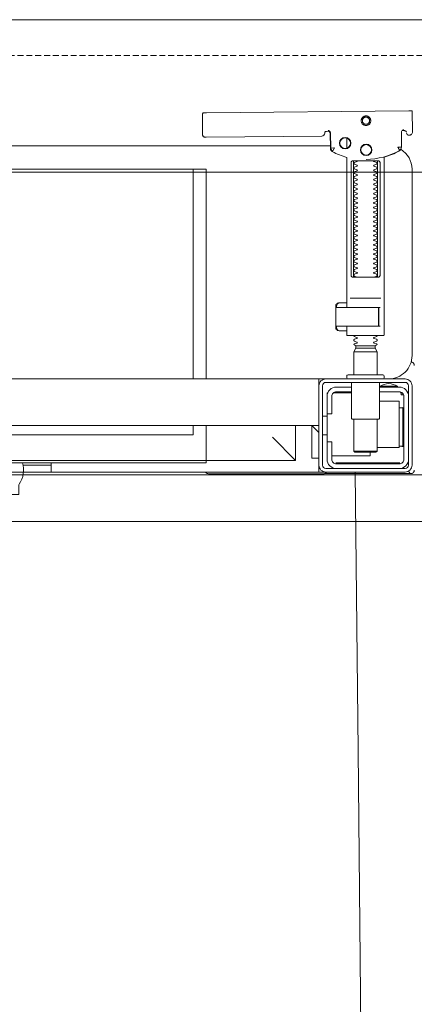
# Model space of a CAD drawing. Header units: millimetres. Extents: x -1893473 to 942156, y -568027 to 942944.
# Tile 247 of 256: x 158816 to 158986, y -462271 to -461849. Entities that reach past the tile are written whole.
import ezdxf
from ezdxf.enums import TextEntityAlignment as Align

# ---------------------------------------------------------------- set-up
doc = ezdxf.new("R2010")
doc.units = ezdxf.units.MM
doc.header["$LTSCALE"] = 0.2
doc.linetypes.add('HIDDEN', pattern=[9.525, 6.35, -3.175])
doc.layers.get('0').update_dxf_attribs({"lineweight": 0})
for name, color, linetype, lineweight in [('!! 0_ Istn-widok', 1, 'Continuous', 15), ('!! 0_Istn-cienka', 4, 'Continuous', 9), ('!! 0_Opis_pom', 9, 'Continuous', 13), ('!! 1_OPIS POM NOWE', 140, 'Continuous', 5), ('!! 2 ZABUDOWA GK-MDF', 54, 'Continuous', 13), ('!! 2_wypos-sanitarne', 240, 'Continuous', 9), ('P-Opis nadproża', 150, 'Continuous', 9)]:
    doc.layers.add(name, color=color, linetype=linetype, lineweight=lineweight)
doc.layers.add('!!_@ wypos sanit nd', color=7, linetype='Continuous', lineweight=0, plot=False)
doc.layers.add('Powierzchnia', color=140, linetype='Continuous', lineweight=5, plot=False)
doc.styles.add('ARIAL', font='tahoma.ttf')

# ---------------------------------------------------------------- blocks, each defined once
blk = doc.blocks.new('A$C324a30b8')
for points in [[(0.17552, 0), (0.17692, -0.11958), (0.17797, -0.23916)], [(-0.17552, 0), (0.17552, 0)]]:
    blk.add_lwpolyline(points)
blk = doc.blocks.new('A$C4ebe9e89')
for points in [[(0.16424, 0.15596), (0.16327, 0.15595), (0.16304, 0.15592), (0.16283, 0.15584), (0.16262, 0.15571), (0.16265, 0.15575), (0.16259, 0.15555), (0.16257, 0.15535, -0.157432), (0.16238, 0.15476), (0.1621, 0.15436, -0.241147), (0.16129, 0.15393), (0.1115, 0.15346), (0.11134, 0.15345), (0.11119, 0.15345), (0.11107, 0.15345), (0.11094, 0.15346), (0.11078, 0.15348), (0.11062, 0.15353), (0.11047, 0.15361), (0.11033, 0.15371), (0.11022, 0.15383), (0.11012, 0.15397), (0.11005, 0.15412), (0.11001, 0.15428), (0.11, 0.15445), (0.10995, 0.16345), (0.11023, 0.16384)], [(0.19647, 0.15658), (0.19626, 0.15656), (0.19605, 0.15648), (0.19585, 0.15635), (0.19566, 0.15614, 0.132231), (0.19551, 0.15564), (0.19546, 0.14909)], [(0.19768, 0.15528, 0.415336), (0.19869, 0.15429)], [(0.19885, 0.1543), (0.19898, 0.1543), (0.19913, 0.15431), (0.19927, 0.15434), (0.19941, 0.1544), (0.19953, 0.15447), (0.19965, 0.15456), (0.19975, 0.15466), (0.20007, 0.15512, 0.158481), (0.20026, 0.15571)], [(0.18031, 0.14393, 0.125713), (0.19466, 0.14774, 0.121439), (0.19519, 0.14823, -0.262119), (0.2, 0.13968), (0.2, 0.05968, -0.414214), (0.19, 0.04968), (0.18752, 0.04968, 0.405519), (0.188, 0.05018), (0.188, 0.05088, 0.414214), (0.1875, 0.05138), (0.1725, 0.05138, 0.414214), (0.172, 0.05088), (0.172, 0.05018, 0.405519), (0.17249, 0.04968, 0.001664), (0.15993, 0.04968)], [(0.172, 0.07232), (0.172, 0.06852, 0.414214), (0.1722, 0.06832), (0.18462, 0.06832), (0.1878, 0.06832, 0.414214), (0.188, 0.06852), (0.188, 0.14485), (0.18885, 0.1451), (0.18969, 0.14537), (0.19052, 0.14568), (0.19134, 0.146), (0.19215, 0.14635), (0.19295, 0.14672), (0.19374, 0.14712), (0.19456, 0.14756), (0.19465, 0.14762), (0.19473, 0.14768), (0.19481, 0.14775), (0.19488, 0.14782), (0.19495, 0.1479), (0.19502, 0.14799)], [(0.17647, 0.09332, 0.182836), (0.17637, 0.09341), (0.17515, 0.09381, 0.050055), (0.175, 0.09408), (0.175, 0.09436, 0.050055), (0.17515, 0.09462), (0.17637, 0.09503, 0.719897), (0.17637, 0.09541), (0.17515, 0.09581, 0.050055), (0.175, 0.09608), (0.175, 0.09636, 0.050055), (0.17515, 0.09662), (0.17637, 0.09703, 0.719897), (0.17637, 0.09741), (0.17515, 0.09781, 0.050055), (0.175, 0.09808), (0.175, 0.09836, 0.050055), (0.17515, 0.09862), (0.17637, 0.09903, 0.719897), (0.17637, 0.09941), (0.17515, 0.09981, 0.050055), (0.175, 0.10008), (0.175, 0.10036, 0.050055), (0.17515, 0.10062), (0.17637, 0.10103, 0.719897), (0.17637, 0.10141), (0.17515, 0.10181, 0.050055), (0.175, 0.10208), (0.175, 0.10236, 0.050055), (0.17515, 0.10262), (0.17637, 0.10303, 0.719897), (0.17637, 0.10341), (0.17515, 0.10381, 0.050055), (0.175, 0.10408), (0.175, 0.10436, 0.050055), (0.17515, 0.10462), (0.17637, 0.10503, 0.719897), (0.17637, 0.10541), (0.17515, 0.10581, 0.050055), (0.175, 0.10608), (0.175, 0.10636, 0.050055), (0.17515, 0.10662), (0.17637, 0.10703, 0.719897), (0.17637, 0.10741), (0.17515, 0.10781, 0.050055), (0.175, 0.10808), (0.175, 0.10836, 0.050055), (0.17515, 0.10862), (0.17637, 0.10903, 0.719897), (0.17637, 0.10941), (0.17515, 0.10981, 0.050055), (0.175, 0.11008), (0.175, 0.11036, 0.050055), (0.17515, 0.11062), (0.17637, 0.11103, 0.719897), (0.17637, 0.11141), (0.17515, 0.11181, 0.050055), (0.175, 0.11208), (0.175, 0.11236, 0.050055), (0.17515, 0.11262), (0.17637, 0.11303, 0.719897), (0.17637, 0.11341), (0.17515, 0.11381, 0.050055), (0.175, 0.11408), (0.175, 0.11436, 0.050055), (0.17515, 0.11462), (0.17637, 0.11503, 0.719897), (0.17637, 0.11541), (0.17515, 0.11581, 0.050055), (0.175, 0.11608), (0.175, 0.11636, 0.050055), (0.17515, 0.11662), (0.17637, 0.11703, 0.719897), (0.17637, 0.11741), (0.17515, 0.11781, 0.050055), (0.175, 0.11808), (0.175, 0.11836, 0.050055), (0.17515, 0.11862), (0.17637, 0.11903, 0.719897), (0.17637, 0.11941), (0.17515, 0.11981, 0.050055), (0.175, 0.12008), (0.175, 0.12036, 0.050055), (0.17515, 0.12062), (0.17637, 0.12103, 0.719897), (0.17637, 0.12141), (0.17515, 0.12181, 0.050055), (0.175, 0.12208), (0.175, 0.12236, 0.050055), (0.17515, 0.12262), (0.17637, 0.12303, 0.719897), (0.17637, 0.12341), (0.17515, 0.12381, 0.050055), (0.175, 0.12408), (0.175, 0.12436, 0.050055), (0.17515, 0.12462), (0.17637, 0.12503, 0.719897), (0.17637, 0.12541), (0.17515, 0.12581, 0.050055), (0.175, 0.12608), (0.175, 0.12636, 0.050055), (0.17515, 0.12662), (0.17637, 0.12703, 0.719897), (0.17637, 0.12741), (0.17515, 0.12781, 0.050055), (0.175, 0.12808), (0.175, 0.12836, 0.050055), (0.17515, 0.12862), (0.17637, 0.12903, 0.719897), (0.17637, 0.12941), (0.17515, 0.12981, 0.050055), (0.175, 0.13008), (0.175, 0.13036, 0.050055), (0.17515, 0.13062), (0.17637, 0.13103, 0.719897), (0.17637, 0.13141), (0.17515, 0.13181, 0.050055), (0.175, 0.13208), (0.175, 0.13236, 0.050055), (0.17515, 0.13262), (0.17637, 0.13303, 0.719897), (0.17637, 0.13341), (0.17515, 0.13381, 0.050055), (0.175, 0.13408), (0.175, 0.13436, 0.050055), (0.17515, 0.13462), (0.17637, 0.13503, 0.719897), (0.17637, 0.13541), (0.17515, 0.13581, 0.050055), (0.175, 0.13608), (0.175, 0.13636, 0.050055), (0.17515, 0.13662), (0.17637, 0.13703, 0.719897), (0.17637, 0.13741), (0.17515, 0.13781, 0.050055), (0.175, 0.13808), (0.175, 0.13836, 0.050055), (0.17515, 0.13862), (0.17637, 0.13903, 0.719897), (0.17637, 0.13941), (0.17515, 0.13981, 0.050055), (0.175, 0.14008), (0.175, 0.14036, 0.050055), (0.17515, 0.14062), (0.17637, 0.14103, 0.719897), (0.17637, 0.14141), (0.17515, 0.14181, 0.050055), (0.175, 0.14208), (0.175, 0.14236, 0.050055), (0.17515, 0.14262), (0.17637, 0.14303, 0.474594), (0.17647, 0.14332)], [(0.18353, 0.14332, 0.474594), (0.18364, 0.14303), (0.18486, 0.14262, 0.050055), (0.185, 0.14236), (0.185, 0.14208, 0.050055), (0.18486, 0.14181), (0.18364, 0.14141, 0.719897), (0.18364, 0.14103), (0.18486, 0.14062, 0.050055), (0.185, 0.14036), (0.185, 0.14008, 0.050055), (0.18486, 0.13981), (0.18364, 0.13941, 0.719897), (0.18364, 0.13903), (0.18486, 0.13862, 0.050055), (0.185, 0.13836), (0.185, 0.13808, 0.050055), (0.18486, 0.13781), (0.18364, 0.13741, 0.719897), (0.18364, 0.13703), (0.18486, 0.13662, 0.050055), (0.185, 0.13636), (0.185, 0.13608, 0.050055), (0.18486, 0.13581), (0.18364, 0.13541, 0.719897), (0.18364, 0.13503), (0.18486, 0.13462, 0.050055), (0.185, 0.13436), (0.185, 0.13408, 0.050055), (0.18486, 0.13381), (0.18364, 0.13341, 0.719897), (0.18364, 0.13303), (0.18486, 0.13262, 0.050055), (0.185, 0.13236), (0.185, 0.13208, 0.050055), (0.18486, 0.13181), (0.18364, 0.13141, 0.719897), (0.18364, 0.13103), (0.18486, 0.13062, 0.050055), (0.185, 0.13036), (0.185, 0.13008, 0.050055), (0.18486, 0.12981), (0.18364, 0.12941, 0.719897), (0.18364, 0.12903), (0.18486, 0.12862, 0.050055), (0.185, 0.12836), (0.185, 0.12808, 0.050055), (0.18486, 0.12781), (0.18364, 0.12741, 0.719897), (0.18364, 0.12703), (0.18486, 0.12662, 0.050055), (0.185, 0.12636), (0.185, 0.12608, 0.050055), (0.18486, 0.12581), (0.18364, 0.12541, 0.719897), (0.18364, 0.12503), (0.18486, 0.12462, 0.050055), (0.185, 0.12436), (0.185, 0.12408, 0.050055), (0.18486, 0.12381), (0.18364, 0.12341, 0.719897), (0.18364, 0.12303), (0.18486, 0.12262, 0.050055), (0.185, 0.12236), (0.185, 0.12208, 0.050055), (0.18486, 0.12181), (0.18364, 0.12141, 0.719897), (0.18364, 0.12103), (0.18486, 0.12062, 0.050055), (0.185, 0.12036), (0.185, 0.12008, 0.050055), (0.18486, 0.11981), (0.18364, 0.11941, 0.719897), (0.18364, 0.11903), (0.18486, 0.11862, 0.050055), (0.185, 0.11836), (0.185, 0.11808, 0.050055), (0.18486, 0.11781), (0.18364, 0.11741, 0.719897), (0.18364, 0.11703), (0.18486, 0.11662, 0.050055), (0.185, 0.11636), (0.185, 0.11608, 0.050055), (0.18486, 0.11581), (0.18364, 0.11541, 0.719897), (0.18364, 0.11503), (0.18486, 0.11462, 0.050055), (0.185, 0.11436), (0.185, 0.11408, 0.050055), (0.18486, 0.11381), (0.18364, 0.11341, 0.719897), (0.18364, 0.11303), (0.18486, 0.11262, 0.050055), (0.185, 0.11236), (0.185, 0.11208, 0.050055), (0.18486, 0.11181), (0.18364, 0.11141, 0.719897), (0.18364, 0.11103), (0.18486, 0.11062, 0.050055), (0.185, 0.11036), (0.185, 0.11008, 0.050055), (0.18486, 0.10981), (0.18364, 0.10941, 0.719897), (0.18364, 0.10903), (0.18486, 0.10862, 0.050055), (0.185, 0.10836), (0.185, 0.10808, 0.050055), (0.18486, 0.10781), (0.18364, 0.10741, 0.719897), (0.18364, 0.10703), (0.18486, 0.10662, 0.050055), (0.185, 0.10636), (0.185, 0.10608, 0.050055), (0.18486, 0.10581), (0.18364, 0.10541, 0.719897), (0.18364, 0.10503), (0.18486, 0.10462, 0.050055), (0.185, 0.10436), (0.185, 0.10408, 0.050055), (0.18486, 0.10381), (0.18364, 0.10341, 0.719897), (0.18364, 0.10303), (0.18486, 0.10262, 0.050055), (0.185, 0.10236), (0.185, 0.10208, 0.050055), (0.18486, 0.10181), (0.18364, 0.10141, 0.719897), (0.18364, 0.10103), (0.18486, 0.10062, 0.050055), (0.185, 0.10036), (0.185, 0.10008, 0.050055), (0.18486, 0.09981), (0.18364, 0.09941, 0.719897), (0.18364, 0.09903), (0.18486, 0.09862, 0.050055), (0.185, 0.09836), (0.185, 0.09808, 0.050055), (0.18486, 0.09781), (0.18364, 0.09741, 0.719897), (0.18364, 0.09703), (0.18486, 0.09662, 0.050055), (0.185, 0.09636), (0.185, 0.09608, 0.050055), (0.18486, 0.09581), (0.18364, 0.09541, 0.719897), (0.18364, 0.09503), (0.18486, 0.09462, 0.050055), (0.185, 0.09436), (0.185, 0.09408, 0.050055), (0.18486, 0.09381), (0.18364, 0.09341, 0.182836), (0.18353, 0.09332)], [(0.18575, 0.07252), (0.18575, 0.08011), (0.18572, 0.08022), (0.18564, 0.08029), (0.18555, 0.08032), (0.18565, 0.0803), (0.18573, 0.08024), (0.18577, 0.08014), (0.18577, 0.07252), (0.18574, 0.07241), (0.18567, 0.07234), (0.18547, 0.07232), (0.18558, 0.07237), (0.18564, 0.07252), (0.18564, 0.08012), (0.18557, 0.08027), (0.18547, 0.08032), (0.16743, 0.08032, 0.414214), (0.16723, 0.08012), (0.16723, 0.07252, 0.414214), (0.16743, 0.07232), (0.18547, 0.07232)], [(0.18556, 0.07232, 0.414213), (0.18576, 0.07252), (0.18575, 0.08011), (0.18575, 0.07252), (0.18572, 0.07241), (0.18565, 0.07234), (0.18555, 0.07232)], [(0.175, 0.06836), (0.175, 0.06812, -0.050055), (0.17515, 0.06786), (0.17636, 0.06745, -0.719897), (0.17636, 0.06707), (0.17515, 0.06666, -0.050055), (0.175, 0.0664), (0.175, 0.06612, -0.050055), (0.17515, 0.06586), (0.17636, 0.06545, -0.719897), (0.17636, 0.06507), (0.17515, 0.06466, -0.050055), (0.175, 0.0644), (0.1759, 0.06388), (0.1759, 0.06282), (0.175, 0.06126), (0.175, 0.05138)], [(0.185, 0.06836), (0.185, 0.06812, 0.050055), (0.18486, 0.06786), (0.18364, 0.06745, 0.719897), (0.18364, 0.06707), (0.18486, 0.06666, 0.050055), (0.185, 0.0664), (0.185, 0.06612, 0.050055), (0.18486, 0.06586), (0.18364, 0.06545, 0.719897), (0.18364, 0.06507), (0.18486, 0.06466, 0.050055), (0.185, 0.0644), (0.1841, 0.06388), (0.1841, 0.06282), (0.185, 0.06126), (0.185, 0.05138)], [(0.20011, 0.05684, 0.126559), (0.19962, 0.05693)], [(0.20099, 0.05547, 0.198909), (0.20055, 0.05654, 0.091301), (0.20011, 0.05684)], [(0.174, 0.04818), (0.174, 0.03288, 0.414214), (0.1745, 0.03238), (0.1855, 0.03238, 0.414214), (0.186, 0.03288), (0.186, 0.04818)], [(0.19375, 0.04656, 0.119096), (0.19, 0.04764, 0.119096), (0.18625, 0.04656)], [(0.19375, 0.04618), (0.19375, 0.04656), (0.18625, 0.04656), (0.18625, 0.04618), (0.1945, 0.04618, -0.414214), (0.1985, 0.04218)], [(0.16379, 0.04368), (0.1635, 0.04368), (0.1635, 0.04218, -0.414214), (0.1675, 0.04618), (0.174, 0.04618)], [(0.174, 0.04418), (0.1675, 0.04418, 0.414214), (0.1655, 0.04218), (0.1655, 0.03468), (0.1635, 0.03468), (0.1635, 0.01518, 0.414214), (0.1675, 0.01118)], [(0.1635, 0.02268), (0.1655, 0.02268), (0.1655, 0.01518, 0.414214), (0.1675, 0.01318), (0.1945, 0.01318, 0.414214), (0.1965, 0.01518), (0.1965, 0.04218, 0.414214), (0.1945, 0.04418), (0.186, 0.04418)], [(0.1945, 0.03721), (0.19515, 0.03722), (0.19542, 0.03722), (0.1956, 0.03722), (0.19567, 0.03722, 0.116465), (0.19589, 0.03728), (0.19601, 0.03733), (0.19601, 0.02063), (0.19589, 0.02068, 0.116465), (0.19567, 0.02074), (0.19542, 0.02074), (0.19515, 0.02074), (0.1945, 0.02075)], [(-0.04, 0.01368), (-0.03255, 0.01368, 0.236962), (-0.03118, 0.00443, -0.154353), (-0.031, 0.00386), (-0.031, 0), (0.031, 0), (0.031, 0.00386, -0.154353), (0.03118, 0.00443, 0.236962), (0.03256, 0.01368), (0.04, 0.01368)], [(0.1945, 0.01118, 0.414214), (0.1985, 0.01518)], [(0.11124, 0.00968), (0.11142, 0.00944), (0.11165, 0.00925), (0.11192, 0.0091), (0.1122, 0.00901), (0.1125, 0.00898), (0.1623, 0.00898, 0.326231), (0.16325, 0.00968)], [(0.1987, 0.01002, 0.000114), (0.1987, 0.01002, 0.517015), (0.20003, 0.00909), (0.19993, 0.00905), (0.19983, 0.00903), (0.19971, 0.009), (0.19958, 0.00899), (0.19948, 0.00899), (0.19903, 0.00899), (0.19841, 0.00899), (0.19771, 0.00899), (0.16428, 0.00899), (0.16393, 0.00899), (0.16357, 0.00899), (0.16323, 0.00899), (0.16294, 0.00899), (0.16269, 0.00899), (0.16249, 0.00899), (0.16237, 0.00899)], [(0.20011, 0.00912, 0.091301), (0.20055, 0.00942, 0.198909), (0.20099, 0.01048)]]:
    blk.add_lwpolyline(points, format="xyb")
for points in [[(0.19864, 0.1647), (0.11173, 0.16387)], [(0.20013, 0.1647), (0.20026, 0.15571)], [(0.16386, 0.15607), (0.16409, 0.15602), (0.16425, 0.15596), (0.1644, 0.15586), (0.16453, 0.15574), (0.16463, 0.1556), (0.16471, 0.15544), (0.16476, 0.15527), (0.16478, 0.1551), (0.16496, 0.14854), (0.16497, 0.14842), (0.16498, 0.14832), (0.16501, 0.14822), (0.16503, 0.14812), (0.16507, 0.14802), (0.16511, 0.14793), (0.16516, 0.14784), (0.16521, 0.14775), (0.16528, 0.14767), (0.16535, 0.14758), (0.16542, 0.14751), (0.1655, 0.14744), (0.16558, 0.14737), (0.16567, 0.14731), (0.16576, 0.14726), (0.16651, 0.14688), (0.16727, 0.14651), (0.16803, 0.14617), (0.16881, 0.14585), (0.1696, 0.14555), (0.17039, 0.14527), (0.17119, 0.14502), (0.172, 0.14478), (0.172, 0.08032)], [(0.1651, 0.14871), (0.16492, 0.1553), (0.1649, 0.15547), (0.16485, 0.15563), (0.16478, 0.15579), (0.16468, 0.15592), (0.16455, 0.15604), (0.16441, 0.15614), (0.16425, 0.15621), (0.16409, 0.15626), (0.16391, 0.15627)], [(0.172, 0.15305), (0.172, 0.14874)], [(0.19757, 0.15573), (0.19749, 0.15586), (0.19739, 0.15598), (0.19727, 0.15608), (0.19713, 0.15617), (0.19698, 0.15623), (0.19683, 0.15626), (0.19667, 0.15627), (0.19577, 0.15626)], [(0.16493, 0.14968), (-0.16477, 0.14968)], [(-0.11847, 0.04968), (-0.11847, 0.13968), (0.11153, 0.13968), (0.11153, 0.04968)], [(0.10602, 0.13968), (0.10602, 0.04968)], [(0.17483, 0.14232), (0.17483, 0.09432)], [(0.18523, 0.09432), (0.18523, 0.14232)], [(0.16732, 0.08028), (0.16732, 0.08144), (0.16736, 0.08156), (0.16746, 0.08164), (0.16767, 0.08169)], [(0.16751, 0.08053), (0.16754, 0.08079), (0.16766, 0.08132)], [(0.16811, 0.08203), (0.16776, 0.08162), (0.16776, 0.08196), (0.16779, 0.08207), (0.16786, 0.08214), (0.16797, 0.08218), (0.1681, 0.08219), (0.16822, 0.08219), (0.16842, 0.08221), (0.16887, 0.08232), (0.172, 0.08232)], [(0.16848, 0.08224), (0.16856, 0.0823), (0.16876, 0.08232)], [(0.18662, 0.08432), (0.17345, 0.08432)], [(0.17371, 0.08032), (0.18481, 0.08032), (0.18637, 0.08032)], [(0.16767, 0.07094), (0.16756, 0.07096), (0.16746, 0.07099), (0.16737, 0.07106), (0.16732, 0.0712), (0.16732, 0.07235)], [(0.16766, 0.07131), (0.16754, 0.07185), (0.16751, 0.0721)], [(0.18558, 0.07232), (0.18637, 0.07232)], [(0.172, 0.07032), (0.16887, 0.07032), (0.16842, 0.07042), (0.16831, 0.07044), (0.1682, 0.07044), (0.16806, 0.07045), (0.16795, 0.07046), (0.16783, 0.07052), (0.16776, 0.07067), (0.16776, 0.07101), (0.16811, 0.07061)], [(0.16876, 0.07032), (0.16866, 0.07032), (0.16848, 0.0704)], [(0.1759, 0.06388), (0.1841, 0.06388)], [(0.185, 0.06126), (0.175, 0.06126)], [(0.1841, 0.06282), (0.1759, 0.06282)], [(0.19963, 0.05696), (0.19976, 0.05695), (0.19988, 0.05692), (0.20001, 0.05688)], [(-0.16, 0.04668), (-0.16, 0.04968), (0.16, 0.04968), (0.16, 0.04668)], [(0.16, 0.03368), (0.16, 0.04568)], [(0.174, 0.04368), (0.16618, 0.04368)], [(0.167, 0.04412), (0.16693, 0.04403), (0.16687, 0.04393), (0.16681, 0.04381), (0.16675, 0.04368)], [(0.19499, 0.04412), (0.19506, 0.04404), (0.19512, 0.04395), (0.19517, 0.04385), (0.19521, 0.04376), (0.19525, 0.04365), (0.19528, 0.04355), (0.19531, 0.04344), (0.19533, 0.04333), (0.19535, 0.04322), (0.19537, 0.04311), (0.19538, 0.04301), (0.19539, 0.04291), (0.19538, 0.04281), (0.19547, 0.04278), (0.19557, 0.04278), (0.19568, 0.04278), (0.19578, 0.04278), (0.19589, 0.04278), (0.19613, 0.04278), (0.19616, 0.04288), (0.19615, 0.04299), (0.19613, 0.04311), (0.19609, 0.04324), (0.19605, 0.04336), (0.19594, 0.04357)], [(0.1635, 0.03468), (0.1635, 0.04218)], [(0.186, 0.04018), (0.1945, 0.04018), (0.1945, 0.02018), (0.185, 0.02018)], [(0.19591, 0.03729), (0.19602, 0.03729), (0.19616, 0.03729), (0.19632, 0.03729), (0.1965, 0.03729)], [(0.16, 0.02668), (0.157, 0.02968), (0.16, 0.02968), (-0.16, 0.02968), (-0.157, 0.02968), (-0.16, 0.02668)], [(0.10602, 0.02968), (0.10602, 0.0256), (-0.11847, 0.0256)], [(0.11153, 0.02968), (0.11153, 0.01468), (0.15, 0.01468)], [(0.14, 0.02468), (0.15, 0.01468), (0.15, 0.02968)], [(0.16, 0.01568), (0.157, 0.01568), (0.157, 0.02968)], [(0.1615, 0.03368), (0.1635, 0.03368)], [(0.175, 0.03238), (0.175, 0.01872), (0.1755, 0.01822), (0.1845, 0.01822), (0.185, 0.01872), (0.185, 0.03238)], [(0.1615, 0.02568), (0.1635, 0.02568)], [(0.1655, 0.01668), (0.182, 0.01668), (0.182, 0.01822)], [(0.185, 0.01872), (0.175, 0.01872)], [(0.1965, 0.02067), (0.19632, 0.02067), (0.19616, 0.02067), (0.19602, 0.02067), (0.19591, 0.02067)], [(0.045, 0.01368), (0.045, 0.00968)], [(0.16722, 0.01368), (0.19467, 0.01368), (0.19478, 0.01368)], [(0.17, 0.01318), (0.17, 0.01368)], [(0.174, 0.01318), (0.174, 0.01368)], [(0.03283, 0.01268), (0.045, 0.01268)], [(0.16, 0.01268), (0.16, 0.00968), (0.03305, 0.00968)]]:
    blk.add_lwpolyline(points)
for points in [[(0.18024, 0.15848), (0.18044, 0.15849), (0.18064, 0.15852), (0.18084, 0.15857), (0.18103, 0.15864), (0.18121, 0.15873), (0.18138, 0.15883), (0.18154, 0.15895), (0.18168, 0.15909), (0.18182, 0.15924), (0.18194, 0.1594), (0.18204, 0.15958), (0.18212, 0.15976), (0.18219, 0.15995), (0.18224, 0.16014), (0.18226, 0.16034), (0.18227, 0.16054), (0.18226, 0.16075), (0.18223, 0.16094), (0.18218, 0.16114), (0.18211, 0.16133), (0.18202, 0.16151), (0.18191, 0.16168), (0.18179, 0.16184), (0.18166, 0.16199), (0.18151, 0.16212), (0.18134, 0.16224), (0.18117, 0.16234), (0.18099, 0.16242), (0.1808, 0.16249), (0.1806, 0.16254), (0.1804, 0.16256), (0.1802, 0.16257), (0.18, 0.16256), (0.1798, 0.16253), (0.17961, 0.16248), (0.17942, 0.16241), (0.17924, 0.16232), (0.17907, 0.16222), (0.17891, 0.1621), (0.17876, 0.16196), (0.17863, 0.16181), (0.17851, 0.16165), (0.17841, 0.16147), (0.17832, 0.16129), (0.17826, 0.1611), (0.17821, 0.1609), (0.17818, 0.16071), (0.17818, 0.1605), (0.17819, 0.1603), (0.17822, 0.16011), (0.17827, 0.15991), (0.17834, 0.15972), (0.17843, 0.15954), (0.17853, 0.15937), (0.17865, 0.15921), (0.17879, 0.15906), (0.17894, 0.15893), (0.1791, 0.15881), (0.17928, 0.15871), (0.17946, 0.15863), (0.17965, 0.15856), (0.17984, 0.15851), (0.18004, 0.15849)], [(0.18024, 0.15897), (0.18039, 0.15898), (0.18054, 0.159), (0.18068, 0.15904), (0.18083, 0.15909), (0.18096, 0.15916), (0.18109, 0.15924), (0.18121, 0.15933), (0.18133, 0.15943), (0.18143, 0.15955), (0.18152, 0.15967), (0.18159, 0.1598), (0.18166, 0.15994), (0.18171, 0.16008), (0.18174, 0.16023), (0.18176, 0.16038), (0.18177, 0.16053), (0.18176, 0.16068), (0.18174, 0.16084), (0.1817, 0.16098), (0.18165, 0.16113), (0.18158, 0.16126), (0.1815, 0.16139), (0.18141, 0.16151), (0.1813, 0.16162), (0.18119, 0.16173), (0.18107, 0.16182), (0.18094, 0.16189), (0.1808, 0.16196), (0.18066, 0.16201), (0.18051, 0.16204), (0.18036, 0.16206), (0.18021, 0.16207), (0.18005, 0.16206), (0.1799, 0.16204), (0.17976, 0.162), (0.17961, 0.16194), (0.17948, 0.16188), (0.17935, 0.1618), (0.17923, 0.16171), (0.17911, 0.1616), (0.17901, 0.16149), (0.17892, 0.16137), (0.17885, 0.16124), (0.17878, 0.1611), (0.17873, 0.16095), (0.1787, 0.16081), (0.17868, 0.16066), (0.17867, 0.1605), (0.17868, 0.16035), (0.1787, 0.1602), (0.17874, 0.16005), (0.17879, 0.15991), (0.17886, 0.15977), (0.17894, 0.15964), (0.17903, 0.15952), (0.17914, 0.15941), (0.17925, 0.15931), (0.17937, 0.15922), (0.1795, 0.15914), (0.17964, 0.15908), (0.17978, 0.15903), (0.17993, 0.159), (0.18008, 0.15897)], [(0.16587, 0.14754), (0.16582, 0.14756), (0.16577, 0.1476), (0.16573, 0.14763), (0.16568, 0.14767), (0.16563, 0.14771), (0.16558, 0.14776), (0.16553, 0.14781), (0.16549, 0.14786), (0.16544, 0.14791), (0.1654, 0.14797), (0.16536, 0.14803), (0.16533, 0.14809), (0.16529, 0.14815), (0.16526, 0.14821), (0.16524, 0.14828), (0.16521, 0.14834), (0.16519, 0.14841), (0.16517, 0.14847), (0.16516, 0.14854), (0.16515, 0.1486), (0.16514, 0.14866), (0.16513, 0.14872), (0.16513, 0.14877), (0.16518, 0.14879), (0.16643, 0.14884), (0.16648, 0.14884), (0.16654, 0.14884), (0.16659, 0.14886), (0.16664, 0.14883), (0.16661, 0.14879), (0.16658, 0.14874), (0.16656, 0.14869), (0.16653, 0.14863), (0.16594, 0.14754)], [(0.18533, 0.14332), (0.18542, 0.14331), (0.1855, 0.1433), (0.18559, 0.14329), (0.18567, 0.14326), (0.18575, 0.14323), (0.18583, 0.14319), (0.18591, 0.14314), (0.18598, 0.14308), (0.18604, 0.14302), (0.1861, 0.14294), (0.18615, 0.14286), (0.18619, 0.14276), (0.18623, 0.14266), (0.18626, 0.14255), (0.18627, 0.14243), (0.18628, 0.14232), (0.18628, 0.09432), (0.18627, 0.0942), (0.18626, 0.09409), (0.18623, 0.09398), (0.18619, 0.09387), (0.18615, 0.09378), (0.1861, 0.09369), (0.18604, 0.09362), (0.18598, 0.09355), (0.18591, 0.09349), (0.18583, 0.09344), (0.18575, 0.0934), (0.18567, 0.09337), (0.18559, 0.09335), (0.1855, 0.09333), (0.18542, 0.09332), (0.18533, 0.09332), (0.17475, 0.09332), (0.17466, 0.09332), (0.17457, 0.09333), (0.17449, 0.09335), (0.1744, 0.09337), (0.17432, 0.0934), (0.17424, 0.09344), (0.17416, 0.09349), (0.17409, 0.09355), (0.17403, 0.09362), (0.17397, 0.09369), (0.17392, 0.09378), (0.17387, 0.09387), (0.17384, 0.09398), (0.17381, 0.09409), (0.17379, 0.0942), (0.17379, 0.09432), (0.17379, 0.14232), (0.17379, 0.14243), (0.17381, 0.14255), (0.17384, 0.14266), (0.17387, 0.14276), (0.17392, 0.14286), (0.17397, 0.14294), (0.17403, 0.14302), (0.17409, 0.14308), (0.17416, 0.14314), (0.17424, 0.14319), (0.17432, 0.14323), (0.1744, 0.14326), (0.17449, 0.14329), (0.17457, 0.1433), (0.17466, 0.14331), (0.17475, 0.14332)], [(-0.11847, 0.01368), (0.11153, 0.01368), (0.11153, 0.01468), (-0.11847, 0.01468)]]:
    blk.add_lwpolyline(points, close=True)
for points in [[(0.19546, 0.14908), (0.19546, 0.14908), (0.19546, 0.14908), (0.19546, 0.14909), (0.19546, 0.14909), (0.19546, 0.14909), (0.19546, 0.14909), (0.19546, 0.14909), (0.19546, 0.14909), (0.19546, 0.14909), (0.19546, 0.14909), (0.19546, 0.14909), (0.19546, 0.14909), (0.19546, 0.14909), (0.19546, 0.14909), (0.19546, 0.14909), (0.19546, 0.14909), (0.19546, 0.14909), (0.19546, 0.14909), (0.19546, 0.14909), (0.19546, 0.14908), (0.19546, 0.14908), (0.19546, 0.14908), (0.19546, 0.14908), (0.19546, 0.14908), (0.19546, 0.14908), (0.19546, 0.14908), (0.19546, 0.14908), (0.19546, 0.14908), (0.19546, 0.14908), (0.19546, 0.14908), (0.19546, 0.14908), (0.19546, 0.14908), (0.19546, 0.14908), (0.19546, 0.14908), (0.19546, 0.14908), (0.19546, 0.14908), (0.19546, 0.14909), (0.19545, 0.14909), (0.19545, 0.14909), (0.19545, 0.14909), (0.19545, 0.14909), (0.19545, 0.14909), (0.19545, 0.14909), (0.19545, 0.14909), (0.19545, 0.14909), (0.19544, 0.14909), (0.19544, 0.14908), (0.19544, 0.14908), (0.19544, 0.14908), (0.19544, 0.14908), (0.19543, 0.14908), (0.19543, 0.14908), (0.19543, 0.14908), (0.19543, 0.14908), (0.19543, 0.14908), (0.19543, 0.14908), (0.19543, 0.14908), (0.19542, 0.14908), (0.19542, 0.14908), (0.19542, 0.14908), (0.19542, 0.14908), (0.19542, 0.14908), (0.19541, 0.14908), (0.19541, 0.14908), (0.19541, 0.14908), (0.19541, 0.14908), (0.19541, 0.14908), (0.1954, 0.14908), (0.1954, 0.14908), (0.1954, 0.14908), (0.19539, 0.14908), (0.19539, 0.14908), (0.19538, 0.14909), (0.19537, 0.14909), (0.19537, 0.14909), (0.19536, 0.14909), (0.19536, 0.14909), (0.19536, 0.14909), (0.19535, 0.14909), (0.19535, 0.14909), (0.19534, 0.14909), (0.19534, 0.14909), (0.19533, 0.14909), (0.19533, 0.14909), (0.19532, 0.14909), (0.19531, 0.14909), (0.19531, 0.14909), (0.1953, 0.14909), (0.19529, 0.14909), (0.19529, 0.14909), (0.19528, 0.14909), (0.19527, 0.14909), (0.19527, 0.14909), (0.19526, 0.14909), (0.19525, 0.14909), (0.19524, 0.14909), (0.19524, 0.14909), (0.19523, 0.14909), (0.19522, 0.14909), (0.19521, 0.14909), (0.1952, 0.14909), (0.19519, 0.14909), (0.19518, 0.14909), (0.19517, 0.14909), (0.19516, 0.14909), (0.19516, 0.14909), (0.19515, 0.14909), (0.19514, 0.14909), (0.19513, 0.14909), (0.19512, 0.14909), (0.19511, 0.14909), (0.1951, 0.14909), (0.19508, 0.14909), (0.19507, 0.14909), (0.19506, 0.14909), (0.19505, 0.14909), (0.19504, 0.14909), (0.19503, 0.14909), (0.19502, 0.14909), (0.19501, 0.14909), (0.195, 0.14909), (0.19499, 0.14909), (0.19497, 0.14909), (0.19496, 0.14909), (0.19495, 0.14909), (0.19494, 0.1491), (0.19493, 0.1491), (0.19491, 0.1491), (0.1949, 0.1491), (0.19489, 0.1491), (0.19488, 0.1491), (0.19486, 0.1491), (0.19485, 0.1491), (0.19484, 0.1491), (0.19483, 0.1491), (0.19481, 0.1491), (0.19469, 0.1491), (0.19464, 0.1491), (0.19459, 0.1491), (0.19456, 0.1491), (0.19453, 0.1491), (0.19451, 0.1491), (0.19448, 0.1491), (0.19446, 0.1491), (0.19443, 0.1491), (0.19441, 0.1491), (0.19438, 0.1491), (0.19435, 0.1491), (0.19433, 0.1491), (0.19431, 0.1491), (0.19428, 0.1491), (0.19427, 0.1491), (0.19426, 0.1491), (0.19423, 0.1491), (0.19422, 0.1491), (0.19421, 0.1491), (0.1942, 0.1491), (0.19418, 0.1491), (0.19418, 0.1491), (0.19417, 0.1491), (0.19417, 0.1491), (0.19416, 0.1491), (0.19416, 0.1491), (0.19415, 0.14911), (0.19414, 0.14911), (0.19414, 0.14911), (0.19413, 0.14911), (0.19413, 0.14911), (0.19412, 0.14911), (0.19412, 0.14911), (0.19412, 0.14911), (0.19411, 0.14911), (0.19411, 0.1491), (0.1941, 0.1491), (0.1941, 0.1491), (0.1941, 0.1491), (0.19409, 0.1491), (0.19409, 0.1491), (0.19409, 0.1491), (0.19409, 0.1491), (0.19408, 0.1491), (0.19408, 0.1491), (0.19408, 0.1491), (0.19407, 0.1491), (0.19407, 0.1491), (0.19406, 0.1491), (0.19406, 0.1491), (0.19406, 0.1491), (0.19406, 0.1491), (0.19405, 0.1491), (0.19405, 0.1491), (0.19405, 0.1491), (0.19405, 0.14911), (0.19404, 0.14911), (0.19404, 0.14911), (0.19404, 0.14911), (0.19403, 0.14911), (0.19403, 0.14911), (0.19402, 0.14912), (0.19402, 0.14912), (0.19402, 0.14912), (0.19401, 0.14912), (0.19401, 0.14912), (0.19401, 0.14912), (0.194, 0.14912), (0.194, 0.14912), (0.194, 0.14912), (0.194, 0.14912), (0.194, 0.14912), (0.194, 0.14912), (0.194, 0.14912), (0.19399, 0.14912), (0.19399, 0.14912), (0.19399, 0.14912), (0.19399, 0.14912), (0.19399, 0.14912), (0.19399, 0.14912), (0.19398, 0.14912), (0.19398, 0.14912), (0.19398, 0.14911), (0.19398, 0.14911), (0.19398, 0.14911), (0.19398, 0.14911), (0.19397, 0.14911), (0.19397, 0.14911), (0.19397, 0.1491), (0.19397, 0.1491), (0.19397, 0.1491), (0.19397, 0.1491), (0.19397, 0.1491), (0.19397, 0.14909), (0.19397, 0.14909), (0.19397, 0.14909), (0.19397, 0.14909), (0.19397, 0.14908), (0.19397, 0.14908), (0.19397, 0.14908), (0.19397, 0.14908), (0.19397, 0.14908), (0.19397, 0.14907), (0.19397, 0.14907), (0.19397, 0.14907), (0.19397, 0.14907), (0.19397, 0.14907), (0.19398, 0.14906), (0.19398, 0.14906), (0.19398, 0.14906), (0.19398, 0.14906), (0.19398, 0.14906), (0.19398, 0.14905), (0.19399, 0.14905), (0.19399, 0.14905), (0.19399, 0.14905), (0.194, 0.14904), (0.194, 0.14904), (0.19401, 0.14903), (0.19401, 0.14903), (0.19401, 0.14903), (0.19402, 0.14902), (0.19402, 0.14902), (0.19402, 0.14902), (0.19403, 0.14901), (0.19403, 0.14901), (0.19403, 0.14901), (0.19403, 0.149), (0.19403, 0.149), (0.19403, 0.149), (0.19404, 0.14899), (0.19404, 0.14899), (0.19404, 0.14899), (0.19404, 0.14899), (0.19404, 0.14898), (0.19404, 0.14898), (0.19404, 0.14898), (0.19405, 0.14897), (0.19405, 0.14897), (0.19405, 0.14897), (0.19405, 0.14896), (0.19405, 0.14896), (0.19406, 0.14895), (0.19406, 0.14895), (0.19406, 0.14895), (0.19406, 0.14894), (0.19407, 0.14894), (0.19407, 0.14893), (0.19407, 0.14893), (0.19408, 0.14892), (0.19408, 0.14891), (0.19409, 0.1489), (0.19409, 0.14889), (0.1941, 0.14888), (0.1941, 0.14887), (0.19411, 0.14886), (0.19412, 0.14884), (0.19414, 0.14881), (0.19416, 0.14877), (0.19418, 0.14873), (0.19419, 0.14871), (0.1942, 0.1487), (0.19421, 0.14868), (0.19422, 0.14866), (0.19423, 0.14864), (0.19434, 0.14845), (0.19435, 0.14844), (0.19435, 0.14842), (0.19436, 0.1484), (0.19437, 0.14839), (0.19438, 0.14837), (0.19439, 0.14836), (0.1944, 0.14834), (0.19441, 0.14832), (0.19441, 0.14831), (0.19442, 0.14829), (0.19443, 0.14828), (0.19444, 0.14826), (0.19445, 0.14825), (0.19446, 0.14823), (0.19446, 0.14822), (0.19447, 0.14821), (0.19448, 0.14819), (0.19449, 0.14818), (0.19449, 0.14816), (0.1945, 0.14815), (0.19451, 0.14814), (0.19452, 0.14813), (0.19452, 0.14811), (0.19453, 0.1481), (0.19454, 0.14809), (0.19454, 0.14808), (0.19455, 0.14806), (0.19456, 0.14805), (0.19456, 0.14804), (0.19457, 0.14803), (0.19457, 0.14802), (0.19458, 0.14801), (0.19458, 0.148), (0.19459, 0.14799), (0.1946, 0.14798), (0.1946, 0.14797), (0.19461, 0.14796), (0.19461, 0.14795), (0.19462, 0.14794), (0.19462, 0.14793), (0.19463, 0.14792), (0.19463, 0.14791), (0.19463, 0.1479), (0.19464, 0.1479), (0.19464, 0.14789), (0.19465, 0.14788), (0.19465, 0.14787), (0.19465, 0.14787), (0.19466, 0.14786), (0.19466, 0.14785), (0.19466, 0.14785), (0.19467, 0.14784), (0.19467, 0.14784), (0.19467, 0.14783), (0.19468, 0.14783), (0.19468, 0.14782), (0.19468, 0.14782), (0.19468, 0.14782), (0.19468, 0.14781), (0.19468, 0.14781), (0.19468, 0.14781), (0.19468, 0.14781), (0.19469, 0.14781), (0.19469, 0.1478), (0.19469, 0.1478), (0.19469, 0.1478), (0.19469, 0.1478), (0.19469, 0.1478), (0.19469, 0.1478), (0.19469, 0.1478), (0.19469, 0.14779), (0.19469, 0.14779), (0.19469, 0.14779), (0.19469, 0.14779), (0.19469, 0.14779), (0.19469, 0.14779), (0.19469, 0.14779), (0.19469, 0.14779), (0.19469, 0.14779), (0.19469, 0.14779), (0.19469, 0.14779), (0.19469, 0.14779), (0.19469, 0.14779), (0.19469, 0.14779), (0.19469, 0.14779), (0.19469, 0.14779), (0.19469, 0.14778), (0.19469, 0.14778), (0.19469, 0.14778), (0.19469, 0.14778), (0.19469, 0.14778), (0.19469, 0.14778), (0.19469, 0.14778), (0.19469, 0.14778), (0.19469, 0.14778), (0.19469, 0.14778), (0.19469, 0.14778), (0.19469, 0.14778), (0.19469, 0.14778), (0.19469, 0.14778), (0.19469, 0.14778), (0.19469, 0.14778), (0.19469, 0.14778), (0.19469, 0.14778), (0.19469, 0.14778), (0.19469, 0.14778), (0.19469, 0.14778), (0.19469, 0.14778), (0.19469, 0.14778), (0.19469, 0.14778), (0.1947, 0.14778, 0.269557)], [(0.16, 0.01268), (0.16, 0.04668, -0.414214), (0.163, 0.04968), (0.197, 0.04968, -0.414214), (0.2, 0.04668), (0.2, 0.01268, -0.414214), (0.197, 0.00968), (0.163, 0.00968, -0.414214)], [(0.1985, 0.04668), (0.1985, 0.01268, -0.414214), (0.197, 0.01118), (0.163, 0.01118, -0.414214), (0.1615, 0.01268), (0.1615, 0.04668, -0.414214), (0.163, 0.04818), (0.197, 0.04818, -0.414214)]]:
    blk.add_lwpolyline(points, format="xyb", close=True)
for centre, radius in [((0.17129, 0.1509), 0.00247), ((0.17129, 0.15089), 0.00227), ((0.18031, 0.14798), 0.00247), ((0.18031, 0.14798), 0.00227)]:
    blk.add_circle(centre, radius)
for centre, major_axis, ratio, start_param, end_param in [((0.11145, 0.16346), (-0.0015, -0.00001), 0.008666, 6.276938, 6.283143), ((0.11173, 0.16385), (0.0015, 0.00001), 0.008666, 1.564549, 3.135353), ((0.19863, 0.16469), (0.0015, 0.00001), 0.008666, 0.000034, 1.564556), ((0.16326, 0.15695), (0.00001, -0.001), 0.006244, 0, 0.008667), ((0.19846, 0.15618), (-0.000892, -0.000453), 0.001081, 6.273741, 6.283185), ((0.19868, 0.15529), (-0.001, -0.00001), 0.00236, 6.276941, 6.283185), ((0.19849, 0.1543), (0.000501, 0.000005), 0.008666, 5.12776, 5.491123), ((0.19868, 0.15529), (0.000013, -0.001), 0.403131, 6.273715, 6.283185), ((0.19883, 0.1553), (0.000018, -0.001), 0.702652, 6.271005, 6.283185), ((0.19876, 0.15569), (0.0015, 0.00002), 0.011557, 6.27692, 6.283202), ((0.18031, 0.14443), (0.000005, -0.0005), 0.006244, 0, 0.008667), ((0.17484, 0.14232), (0, 0.001), 0.006244, 0, 1.570796), ((0.18524, 0.14232), (0, -0.001), 0.006244, 3.141593, 4.712389), ((0.17484, 0.09432), (0, -0.001), 0.006244, 4.712389, 6.283185), ((0.18524, 0.09432), (0, -0.001), 0.006244, 4.712389, 6.283185), ((0.16768, 0.08149), (-0.000013, 0.0002), 0.199357, 6.276703, 6.276744), ((0.16768, 0.07114), (-0.000013, -0.0002), 0.199357, 0.006339, 0.00638)]:
    blk.add_ellipse(centre, major_axis=major_axis, ratio=ratio, start_param=start_param, end_param=end_param)
blk = doc.blocks.new('A$C2EB40A8D')
at = {"layer": '!! 0_ Istn-widok'}
blk.add_lwpolyline([(-5551.12989, 32487.51397), (-4601.12989, 32487.51397)], dxfattribs=at)
at = {"layer": '!! 0_Istn-cienka', "linetype": 'HIDDEN', "ltscale": 2}
blk.add_lwpolyline([(-5531.12989, 32537.51397), (-4621.12989, 32537.51397)], dxfattribs=at)
at = {"layer": '!! 2 ZABUDOWA GK-MDF'}
for points in [[(-6481.12989, 32357.51397), (-4231.12989, 32357.51397)], [(-6481.12989, 32337.51397), (-4231.12989, 32337.51397)]]:
    blk.add_lwpolyline(points, dxfattribs=at)
at = {"layer": 'Powierzchnia'}
blk.add_lwpolyline([(-6131.12989, 29672.91225), (-4231.12989, 29672.91225), (-4231.12989, 32552.91225), (-6481.12989, 32552.91225), (-6481.12989, 29842.91225), (-6131.12989, 29842.91225)], close=True, dxfattribs=at)
at = {"layer": '!! 2_wypos-sanitarne', "xscale": 1000, "yscale": 1000, "zscale": 1000}
blk.add_blockref('A$C324a30b8', (-4883.42648, 32358.70947), dxfattribs=at)
at = {"layer": '!!_@ wypos sanit nd', "xscale": 1000, "yscale": 1000, "zscale": 1000}
blk.add_blockref('A$C4ebe9e89', (-4883.42648, 32349.02947), dxfattribs=at)
at = {"layer": '!! 0_Opis_pom', "ltscale": 0.7, "style": 'ARIAL'}
for tag, p in [('B1,21', (-891.77727, 31796.97458)), ('A1,16', (-13651.31084, 31587.95236)), ('B1,19', (-5798.61305, 31587.22944)), ('B1/17', (-9701.43347, 31565.05244)), ('1,23', (10805.41388, 31565.05244)), ('1,22', (4526.58954, 31507.65132)), ('A1,1', (-16866.13618, 31459.3792)), ('B1,18', (-7791.62894, 31330.08444)), ('B1,20', (-2961.4347, 31167.05787)), ('A1,6', (-19287.17717, 30923.71998)), ('B1,1', (14135.63445, 30913.92963)), ('B1,3', (17346.74696, 30023.81022)), ('B1,4', (29817.71501, 29157.67457)), ('A1,5', (-23454.5385, 28820.77901)), ('A1,2', (-17502.57721, 28602.57524)), ('B1,2D', (2616.16402, 28559.52261)), ('A1,15', (-13651.31084, 28261.46046)), ('B1,4', (29883.58177, 28158.35876)), ('B1,2B', (18801.54781, 27650.12382)), ('B1,2A', (13086.7373, 27376.04393)), ('A1,3', (-16846.27912, 25980.40356)), ('B1,8', (9089.53994, 25356.27639)), ('B1,6', (31915.87888, 23754.79829)), ('A1,4', (-24010.17576, 23559.17399)), ('B1,14', (-11621.32288, 23261.44183)), ('B1,13', (-3080.55208, 22924.09997)), ('B1,5', (29245.49088, 22896.69268)), ('B1,10', (3982.60923, 22874.21277)), ('B1,9', (5634.43488, 22623.92098)), ('B1,2C', (13327.26639, 22378.5328)), ('B1,7', (16398.41175, 22348.28836)), ('B1,11', (5553.20442, 20939.83877)), ('B1,12', (3693.27174, 20628.72148)), ('C1,3', (5969.08376, 16336.01084)), ('C1,2', (11955.93711, 11671.55655)), ('C1,1', (15659.17205, 11415.94196)), ('C1,4', (5140.00888, 9205.5831)), ('C1,5', (5680.4486, 6154.54995)), ('C1,10', (16327.05085, 6080.66085)), ('C1,9', (16526.57171, 3173.45283)), ('C1,6', (6367.37903, 2771.84181)), ('D0,18', (-1981.87701, -110.73158)), ('D0,7', (-13531.42299, -1159.67649)), ('C1,7', (7275.77161, -1303.00991)), ('D0,17', (2064.87671, -1345.69113)), ('D0,3', (-9324.21674, -1442.63631)), ('D0,6', (-17529.61851, -1957.37463)), ('D0,10', (-21369.4432, -2140.60378)), ('D,09', (-12990.08379, -2746.32902)), ('D0,2', (-5516.19514, -3101.87722)), ('D0,16', (2266.73061, -3284.15369)), ('D0,8', (-14357.79539, -3567.69719)), ('D0,5', (-10461.54478, -3629.26575)), ('D0,4', (-8396.53404, -4353.7937)), ('D0,15', (1974.41895, -5205.84774)), ('D0,1', (-5633.49598, -5662.48534)), ('D0,11', (-23334.09291, -6045.78706)), ('D0,12', (-22436.85763, -9302.9678)), ('D0,13', (-22436.85763, -11581.16526)), ('D0,14', (-13645.94445, -11884.57769))]:
    blk.add_attdef(tag, text='', height=119.68, dxfattribs=at).set_placement(p, align=Align.MIDDLE_CENTER)
at = {"layer": '!! 1_OPIS POM NOWE', "style": 'ARIAL'}
for tag, p in [('C1.7A', (7769.3756, 685.765)), ('C1.7C', (7655.80151, -2045.04756)), ('C1.8B', (10935.93068, -2107.41983)), ('C1.8A', (13897.39715, -2120.69016)), ('C1.7B', (8274.43201, -3270.18959)), ('E1.2', (16701.02923, -5331.07351)), ('E1.5E', (21974.23379, -5463.99012)), ('E1.5D', (24989.27391, -5785.36474)), ('E1.1', (8357.81567, -5851.01076)), ('E1.5C', (25222.53959, -6394.64172)), ('E1.5B', (27694.70831, -7009.86571)), ('E1.6', (5279.46063, -8141.28746)), ('E1.5A', (25547.9555, -8495.18994)), ('E1.5G', (23977.19473, -9792.46695)), ('E1.5F', (22414.7084, -9822.66389)), ('E1,4', (13935.69867, -10458.20073)), ('E1.5L', (28030.8296, -11267.7725)), ('E1.3', (5639.18862, -11994.01941)), ('E1.5H', (23988.49716, -12231.38049)), ('E1.5K', (27714.73934, -12977.98364)), ('E1.5I', (22290.68736, -13989.9049)), ('E1.5J', (27095.71534, -16088.17469))]:
    blk.add_attdef(tag, text='', height=119.68, dxfattribs=at).set_placement(p, align=Align.MIDDLE_CENTER)

msp = doc.modelspace()

# ---------------------------------------------------------------- block references
at = {"layer": 'P-Opis nadproża', "color": 4}
msp.add_blockref('A$C2EB40A8D', (163667.94092, -494401.63474), dxfattribs=at)

doc.saveas('drawing.dxf')
